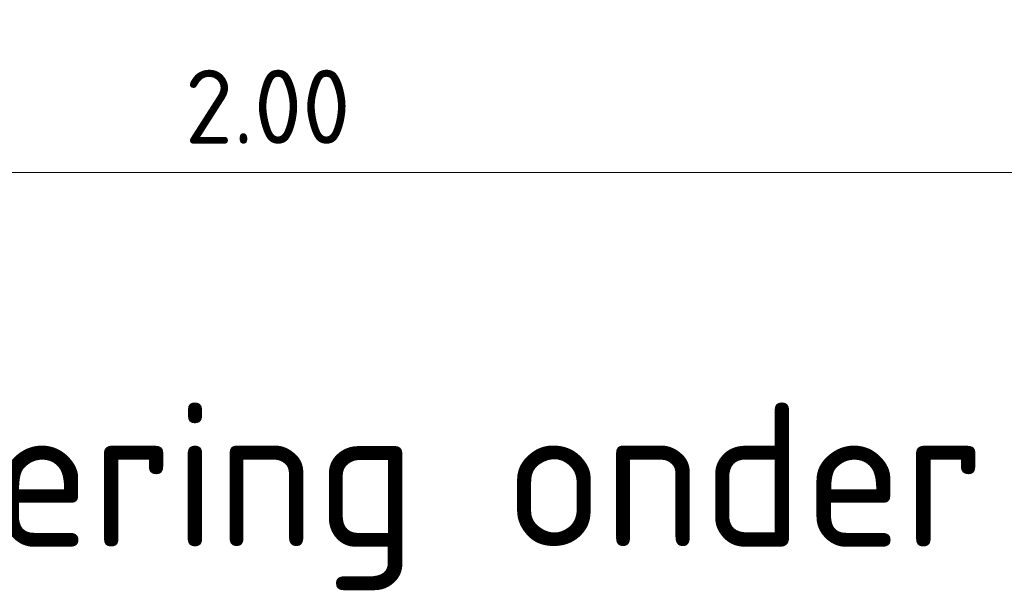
# Model space of a CAD drawing. Header units: metres. Extents: x 162359 to 162848, y 502589 to 502892.
# Tile 28 of 49: x 162839.846 to 162841.044, y 502691.185 to 502691.884. Entities that reach past the tile are written whole.
import ezdxf

# ---------------------------------------------------------------- set-up
doc = ezdxf.new("R2010")
doc.units = ezdxf.units.M
doc.layers.add('X-XX-AL-M', color=7, linetype='Continuous', lineweight=18)
doc.layers.add('X-XX-AL-T35', color=50, linetype='Continuous', lineweight=35)
doc.styles.add('NLCS-ISO-M50-T18', font='NLCS-ISO.ttf', dxfattribs={"height": 0.09})
doc.styles.add('NLCS-ISO-M50-T35', font='NLCS-ISO.ttf', dxfattribs={"height": 0.175})
doc.dimstyles.new('NLCS-M50-T18-PIJL_L2_H2', dxfattribs={"dimscale": 0.05, "dimtxt": 2.5, "dimasz": 1.8, "dimexe": 2, "dimexo": 2, "dimgap": 0.7, "dimtad": 1, "dimzin": 0, "dimdsep": 46, "dimtxsty": 'NLCS-ISO-M50-T18', "dimcen": 0, "dimdle": 2, "dimclrd": 256, "dimclre": 256, "dimclrt": 10, "dimazin": 0, "dimtfac": 1, "dimtdec": 3, "dimtofl": 0, "dimtmove": 0, "dimatfit": 3, "dimfxl": 2, "dimfxlon": 1, "dimtfillclr": 256, "dimtolj": 1, "dimtzin": 0, "dimlwd": -1, "dimlwe": -1, "dimarcsym": 0})

# ---------------------------------------------------------------- blocks, each defined once
blk = doc.blocks.new('*D416')
at = {"layer": 'X-XX-AL-M', "transparency": 16777216}
for p, q in [((162839.1478, 502691.7984), (162839.1478, 502691.5984)), ((162841.1486, 502691.7984), (162841.1486, 502691.5984)), ((162839.2378, 502691.6984), (162841.0586, 502691.6984))]:
    blk.add_line(p, q, dxfattribs=at)
for points in [[(162839.2378, 502691.7134), (162839.2378, 502691.6834), (162839.1478, 502691.6984)], [(162841.0586, 502691.7134), (162841.0586, 502691.6834), (162841.1486, 502691.6984)]]:
    blk.add_solid(points, dxfattribs=at)
at = {"layer": 'X-XX-AL-M', "color": 10, "transparency": 16777216, "insert": (162840.1482, 502691.7784), "char_height": 0.09, "attachment_point": 5, "style": 'NLCS-ISO-M50-T18'}
blk.add_mtext('\\A1;\\C7;2.00', dxfattribs=at)

msp = doc.modelspace()

# ---------------------------------------------------------------- texts
at = {"layer": 'X-XX-AL-T35', "insert": (162838.6478, 502691.1901), "char_height": 0.175, "attachment_point": 7, "rotation": 360, "line_spacing_factor": 0.8, "style": 'NLCS-ISO-M50-T35'}
msp.add_mtext('Detail fundering onder drempelplateau', dxfattribs=at)

# ---------------------------------------------------------------- dimensions: what is measured, and where the dimension line sits
at = {"layer": 'X-XX-AL-M'}
dim = msp.add_linear_dim(base=(162841.1486, 502691.6984), p1=(162839.1478, 502692.0736), p2=(162841.1486, 502692.4236), text='\\C7;<>', dimstyle='NLCS-M50-T18-PIJL_L2_H2', dxfattribs=at)
dim.commit()
dim.dimension.update_dxf_attribs({"geometry": '*D416', "text_midpoint": (162840.1482, 502691.7784)})

doc.saveas('drawing.dxf')
